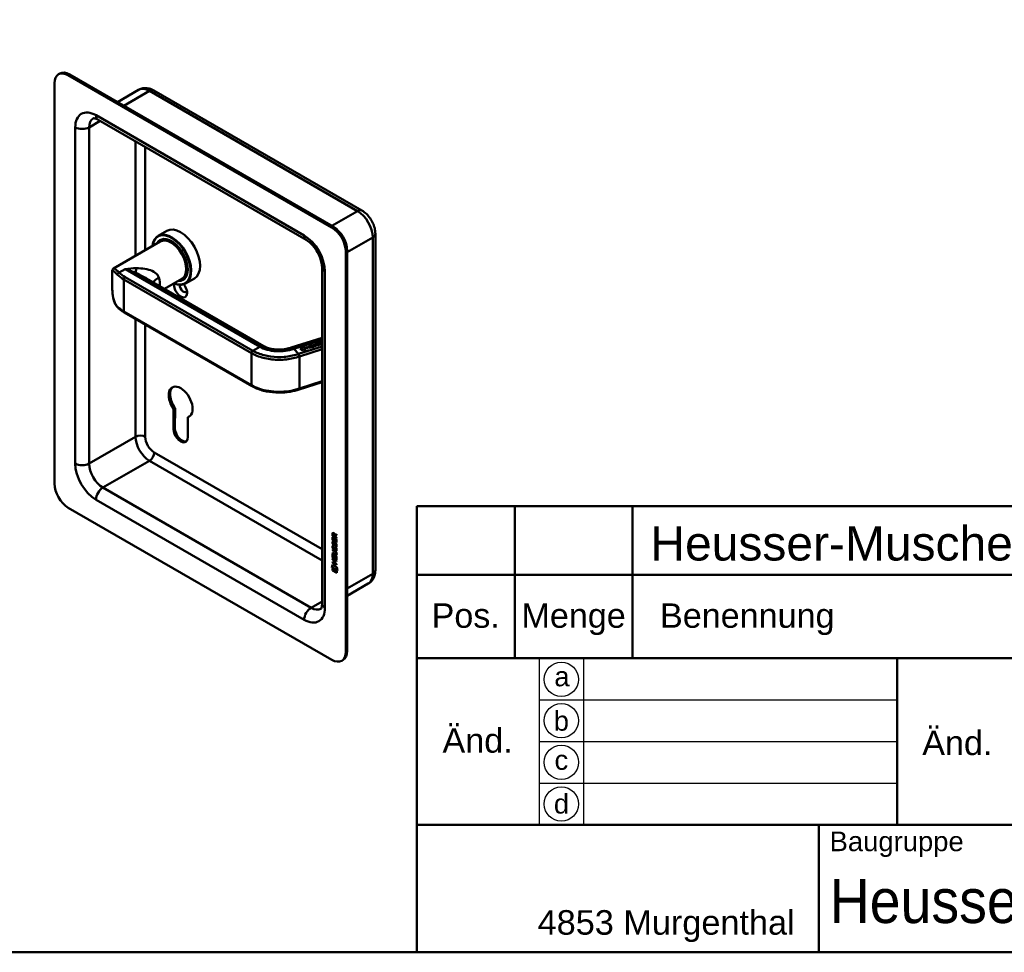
# Model space of a CAD drawing. Header units: millimetres. Extents: x 20 to 833, y 20 to 574.
# Tile 2 of 4: x 359 to 560, y 20 to 210. Entities that reach past the tile are written whole.
import ezdxf
from ezdxf.enums import TextEntityAlignment as Align

# ---------------------------------------------------------------- set-up
doc = ezdxf.new("R2010")
doc.units = ezdxf.units.MM
doc.header["$LTSCALE"] = 2
for name, color, linetype, lineweight in [('Sichtbare Kanten(DIN)', 7, 'Continuous', 50), ('Sichtbare tangentiale Kanten(DIN)', 7, 'Continuous', 50), ('Skizziergeometrie(DIN)', 7, 'Continuous', 50), ('Skizzierlinie(DIN)', 7, 'Continuous', 25), ('Symbole(DIN)', 7, 'Continuous', 25)]:
    doc.layers.add(name, color=color, linetype=linetype, lineweight=lineweight)
doc.styles.add('Aktuell-DIN', font='arial.ttf')
doc.styles.add('Textstil10', font='arial.ttf')
doc.styles.add('Textstil41', font='arial.ttf', dxfattribs={"width": 0.8})
doc.styles.add('Textstil83', font='arial.ttf', dxfattribs={"width": 0.8})

# ---------------------------------------------------------------- blocks, each defined once
blk = doc.blocks.new('Ränder Standardrahmen')
at = {"layer": 'Skizziergeometrie(DIN)', "flags": 128}
blk.add_lwpolyline([(10, 10), (10, 287), (410, 287), (410, 10), (10, 10)], dxfattribs=at)
blk = doc.blocks.new('Schriftfelder Heusser')
at = {"layer": 'Skizziergeometrie(DIN)'}
for p, q in [((101, 229.92), (101, 236.92)), ((101, 236.92), (291, 236.92)), ((111, 229.92), (111, 236.92)), ((123, 229.92), (123, 236.92)), ((101, 191.42), (101, 229.92)), ((101, 229.92), (291, 229.92)), ((111, 229.92), (111, 221.42)), ((123, 229.92), (123, 221.42)), ((101, 221.42), (291, 221.42)), ((150, 221.42), (150, 204.42)), ((101, 204.42), (291, 204.42)), ((142, 204.42), (142, 191.42)), ((291, 191.42), (101, 191.42))]:
    blk.add_line(p, q, dxfattribs=at)
at = {"layer": 'Skizzierlinie(DIN)'}
for p, q in [((113.5, 221.42), (113.5, 204.42)), ((118, 221.42), (118, 204.42)), ((113.5, 217.17), (150, 217.17)), ((113.5, 212.92), (150, 212.92)), ((113.5, 208.67), (150, 208.67))]:
    blk.add_line(p, q, dxfattribs=at)
for centre in [(115.75, 219.25), (115.75, 215.04), (115.75, 210.79), (115.75, 206.54)]:
    blk.add_circle(centre, 1.75, dxfattribs=at)
at = {"layer": 'Symbole(DIN)', "color": 179, "true_color": 0x262659, "style": 'Aktuell-DIN'}
for s, insert, char_height, attachment_point in [('Pos.', (106, 227), 2.489, 2), ('Menge', (117, 227), 2.489, 2), ('Benennung', (125.81, 225.38), 2.489, 4), ('\\fArial|b0|i0;a', (115.81, 219.53), 2, 5), ('\\fArial|b0|i0;b', (115.75, 215), 2, 5), ('\\fArial|b0|i0;c', (115.75, 211.01), 2, 5), ('\\fArial|b0|i0;d', (115.76, 206.55), 2, 5), ('\\fArial|b0|i0;\\H2.0000;Baugruppe', (143.1, 203.73), 2, 1), ('\\fArial|b0|i0;\\H2.5000;4853 Murgenthal', (113.33, 192.46), 2.5, 7)]:
    blk.add_mtext(s, dxfattribs=dict(at, insert=insert, char_height=char_height, attachment_point=attachment_point))
at = {"layer": 'Symbole(DIN)', "color": 179, "true_color": 0x262659, "char_height": 2.489, "width": 12.3494, "attachment_point": 5, "style": 'Aktuell-DIN'}
for insert in [(107.21, 213), (156.12, 212.76)]:
    blk.add_mtext('Änd.', dxfattribs=dict(at, insert=insert))
at = {"layer": 'Symbole(DIN)', "color": 7, "insert": (143.1, 196.62), "char_height": 4.5, "width": 90.18, "attachment_point": 4, "style": 'Aktuell-DIN'}
blk.add_mtext('\\fArial|b0|i0;\\W0.90;\\H4.5000;Heusser-Muschel Serie 6  EN179', dxfattribs=at)
at = {"layer": 'Symbole(DIN)', "color": 179, "true_color": 0x262659, "style": 'Textstil10'}
blk.add_attdef('ERSTELLUNGSDATUM_001', (217.04, 218.29), '', height=2, dxfattribs=at)
at = {"layer": 'Symbole(DIN)', "color": 179, "true_color": 0x262659}
for tag, height, style, p in [('AUTOR', 2.49, 'Aktuell-DIN', (240.03, 219.26)), ('KONTROLLDATUM', 2, 'Textstil10', (217.42, 215.04)), ('KONTROLLIERT_VON', 2, 'Textstil10', (239.98, 215.05))]:
    blk.add_attdef(tag, text='', height=height, dxfattribs=dict(at, style=style)).set_placement(p, align=Align.MIDDLE_LEFT)
at = {"layer": 'Symbole(DIN)', "color": 7, "style": 'Textstil83', "width": 0.8}
blk.add_attdef('Anfänglicher_Ansichtsmaßstab_001', (281.57, 213.34), '', height=2.3, dxfattribs=at)
at = {"layer": 'Symbole(DIN)', "color": 179, "true_color": 0x262659, "style": 'Textstil10'}
blk.add_attdef('PROJEKT', text='', height=2, dxfattribs=at).set_placement((217.77, 209.72), align=Align.BOTTOM_LEFT)
at = {"layer": 'Symbole(DIN)', "color": 7, "style": 'Textstil41', "width": 0.8}
blk.add_attdef('STATUS', text='', height=5, dxfattribs=at).set_placement((284.53, 195.86), align=Align.MIDDLE_CENTER)

msp = doc.modelspace()

# ---------------------------------------------------------------- linework, layer by layer
at = {"layer": 'Sichtbare Kanten(DIN)'}
for p, q in [((366.969, 199.06), (367.252, 199.223)), ((422.709, 167.835), (368.969, 198.862)), ((422.992, 167.998), (369.252, 199.025)), ((366.14, 197.229), (366.14, 115.579)), ((378.994, 193.4), (383.315, 195.895)), ((428.841, 171.272), (386.415, 195.767)), ((417.466, 165.286), (375.04, 189.781)), ((389.079, 167.132), (387.269, 166.087)), ((387.699, 164.95), (378.174, 159.451)), ((387.825, 165.254), (387.656, 165.156)), ((431.58, 97.943), (431.58, 166.528)), ((425.537, 81.286), (425.537, 162.936)), ((425.82, 81.45), (425.82, 163.099)), ((377.939, 158.976), (377.939, 155.466)), ((386.094, 158.943), (386.094, 158.943)), ((420.709, 91.084), (420.709, 159.67)), ((384.909, 157.444), (408.825, 143.636)), ((392.099, 157.329), (388.604, 155.311)), ((392.425, 157.287), (392.256, 157.189)), ((394.679, 157.433), (392.869, 156.388)), ((380.365, 150.505), (406.387, 135.482)), ((420.709, 145.349), (414.387, 143.326)), ((420.641, 144.539), (420.709, 144.561)), ((420.646, 144.534), (420.709, 144.554)), ((416.237, 143.142), (416.503, 143.227)), ((416.624, 142.738), (416.237, 143.142)), ((416.241, 143.137), (416.503, 143.22)), ((416.503, 143.227), (416.89, 142.823)), ((416.503, 143.227), (416.503, 143.22)), ((416.503, 143.22), (416.886, 142.822)), ((416.51, 143.31), (417.067, 143.408)), ((417.016, 142.783), (416.51, 143.31)), ((416.515, 143.305), (417.067, 143.401)), ((416.89, 142.823), (416.624, 142.738)), ((417.455, 143.003), (417.016, 142.783)), ((417.067, 143.408), (417.455, 143.003)), ((417.067, 143.408), (417.067, 143.401)), ((417.067, 143.401), (417.451, 143.001)), ((417.413, 143.506), (417.501, 143.534)), ((417.782, 143.121), (417.413, 143.506)), ((417.418, 143.501), (417.501, 143.528)), ((417.501, 143.534), (417.661, 143.367)), ((417.501, 143.534), (417.501, 143.528)), ((417.501, 143.528), (417.661, 143.36)), ((417.661, 143.367), (418.025, 143.483)), ((417.661, 143.36), (418.025, 143.477)), ((417.661, 143.367), (417.661, 143.36)), ((418.071, 143.435), (417.707, 143.319)), ((417.707, 143.319), (417.87, 143.149)), ((417.707, 143.319), (417.707, 143.312)), ((417.707, 143.312), (417.865, 143.148)), ((417.87, 143.149), (417.782, 143.121)), ((417.864, 143.65), (417.952, 143.679)), ((418.025, 143.483), (417.864, 143.65)), ((417.869, 143.645), (417.952, 143.672)), ((417.952, 143.679), (418.321, 143.294)), ((417.952, 143.679), (417.952, 143.672)), ((417.952, 143.672), (418.317, 143.292)), ((418.025, 143.483), (418.025, 143.477)), ((418.234, 143.265), (418.071, 143.435)), ((418.137, 143.738), (418.605, 143.887)), ((418.507, 143.353), (418.137, 143.738)), ((418.142, 143.733), (418.605, 143.881)), ((418.321, 143.294), (418.234, 143.265)), ((418.65, 143.84), (418.27, 143.719)), ((418.27, 143.719), (418.386, 143.598)), ((418.27, 143.719), (418.27, 143.712)), ((418.27, 143.712), (418.386, 143.592)), ((418.386, 143.598), (418.723, 143.706)), ((418.386, 143.592), (418.723, 143.7)), ((418.386, 143.598), (418.386, 143.592)), ((418.768, 143.659), (418.431, 143.551)), ((418.431, 143.551), (418.55, 143.428)), ((418.431, 143.551), (418.431, 143.545)), ((418.431, 143.545), (418.55, 143.421)), ((418.979, 143.504), (418.507, 143.353)), ((418.55, 143.428), (418.934, 143.551)), ((418.55, 143.421), (418.934, 143.544)), ((418.55, 143.428), (418.55, 143.421)), ((418.605, 143.887), (418.65, 143.84)), ((418.605, 143.887), (418.605, 143.881)), ((418.605, 143.881), (418.645, 143.839)), ((418.723, 143.706), (418.768, 143.659)), ((418.723, 143.706), (418.723, 143.7)), ((418.723, 143.7), (418.763, 143.658)), ((418.738, 143.93), (418.826, 143.958)), ((418.951, 143.708), (418.738, 143.93)), ((418.743, 143.925), (418.826, 143.951)), ((418.826, 143.958), (419.042, 143.733)), ((418.826, 143.958), (418.826, 143.951)), ((418.826, 143.951), (419.042, 143.727)), ((418.934, 143.551), (418.979, 143.504)), ((418.934, 143.551), (418.934, 143.544)), ((418.934, 143.544), (418.974, 143.502)), ((419.189, 144.074), (419.277, 144.102)), ((419.405, 143.849), (419.189, 144.074)), ((419.194, 144.069), (419.277, 144.096)), ((419.277, 144.102), (419.49, 143.881)), ((419.277, 144.102), (419.277, 144.096)), ((419.277, 144.096), (419.49, 143.874)), ((419.336, 143.672), (419.338, 143.673)), ((419.336, 143.666), (419.338, 143.666)), ((419.449, 143.767), (419.449, 143.761)), ((419.578, 144.103), (419.578, 144.096)), ((419.604, 144.142), (419.601, 144.14)), ((419.656, 144.044), (419.656, 144.037)), ((419.67, 144.043), (419.675, 144.043)), ((419.67, 144.036), (419.675, 144.036)), ((419.889, 144.268), (419.91, 144.215)), ((419.889, 144.268), (419.889, 144.262)), ((419.889, 144.262), (419.907, 144.215)), ((420.068, 143.986), (420.067, 143.987)), ((420.081, 143.956), (420.081, 143.95)), ((420.171, 144.293), (420.171, 144.286)), ((420.198, 144.332), (420.195, 144.33)), ((420.25, 144.234), (420.25, 144.227)), ((420.264, 144.233), (420.269, 144.233)), ((420.264, 144.226), (420.269, 144.226)), ((420.483, 144.458), (420.504, 144.405)), ((420.483, 144.458), (420.483, 144.452)), ((420.483, 144.452), (420.501, 144.405)), ((420.709, 144.469), (420.641, 144.539)), ((420.662, 144.176), (420.661, 144.177)), ((420.675, 144.146), (420.675, 144.14)), ((416.038, 134.799), (420.709, 136.294)), ((390.436, 126.695), (390.442, 130.799)), ((390.442, 130.799), (390.725, 130.962)), ((390.725, 130.962), (390.719, 126.858)), ((393.309, 129.138), (393.592, 129.301)), ((393.309, 129.138), (393.321, 125.032)), ((368.969, 110.68), (422.709, 79.653)), ((422.908, 105.372), (422.865, 105.348)), ((422.865, 104.919), (422.865, 105.348)), ((422.908, 104.943), (422.865, 104.919)), ((423.674, 104.453), (422.865, 104.919)), ((422.866, 104.027), (422.865, 104.682)), ((422.865, 104.682), (422.964, 104.625)), ((422.908, 104.943), (422.908, 105.372)), ((423.674, 104.502), (422.908, 104.943)), ((422.908, 104.051), (422.908, 104.657)), ((422.964, 105.277), (422.964, 104.986)), ((422.964, 104.986), (423.252, 104.821)), ((422.964, 104.625), (422.964, 104.093)), ((423.051, 105.427), (423.009, 105.402)), ((423.217, 103.947), (423.217, 104.42)), ((423.217, 104.42), (423.316, 104.363)), ((423.252, 104.821), (423.252, 105.111)), ((423.294, 104.845), (423.252, 104.821)), ((423.26, 103.972), (423.259, 104.396)), ((423.294, 104.845), (423.294, 105.135)), ((423.335, 105.18), (423.673, 105.244)), ((423.673, 105.102), (423.351, 105.041)), ((423.393, 105.066), (423.351, 105.041)), ((423.351, 105.041), (423.351, 104.764)), ((423.351, 104.764), (423.674, 104.577)), ((423.673, 105.119), (423.393, 105.066)), ((423.673, 105.244), (423.673, 105.102)), ((423.674, 104.577), (423.674, 104.453)), ((422.908, 104.051), (422.866, 104.027)), ((423.674, 103.561), (422.866, 104.027)), ((423.674, 103.61), (422.908, 104.051)), ((422.915, 103.746), (423.011, 103.658)), ((422.915, 102.914), (423.011, 102.826)), ((422.964, 104.093), (423.217, 103.947)), ((422.971, 103.279), (422.973, 103.272)), ((422.971, 102.447), (422.974, 102.44)), ((423.195, 103.15), (423.153, 103.125)), ((423.198, 103.151), (423.156, 103.127)), ((423.164, 103.135), (423.167, 103.139)), ((423.207, 103.16), (423.21, 103.164)), ((423.26, 103.972), (423.217, 103.947)), ((423.316, 104.363), (423.316, 103.89)), ((423.316, 103.89), (423.576, 103.741)), ((423.429, 103.369), (423.387, 103.345)), ((423.43, 102.537), (423.387, 102.513)), ((423.46, 103.333), (423.457, 103.335)), ((423.461, 102.501), (423.458, 102.503)), ((423.503, 103.357), (423.46, 103.333)), ((423.503, 102.525), (423.461, 102.501)), ((423.503, 103.357), (423.499, 103.359)), ((423.503, 102.525), (423.5, 102.527)), ((423.558, 102.809), (423.515, 102.784)), ((423.575, 104.279), (423.674, 104.222)), ((423.576, 103.741), (423.575, 104.279)), ((423.618, 103.765), (423.576, 103.741)), ((423.618, 103.765), (423.618, 104.254)), ((423.674, 104.222), (423.674, 103.561)), ((422.867, 101.992), (422.867, 102.115)), ((422.867, 102.115), (423.333, 101.847)), ((422.91, 102.017), (422.867, 101.992)), ((423.339, 101.72), (422.867, 101.992)), ((422.868, 101.36), (422.868, 101.483)), ((422.868, 101.483), (423.34, 101.211)), ((422.91, 101.384), (422.868, 101.36)), ((423.333, 101.092), (422.868, 101.36)), ((422.868, 100.518), (422.868, 101.173)), ((422.868, 101.173), (422.966, 101.116)), ((422.911, 100.543), (422.868, 100.518)), ((423.677, 100.052), (422.868, 100.518)), ((422.91, 102.017), (422.91, 102.091)), ((423.382, 101.744), (422.91, 102.017)), ((422.91, 101.384), (422.91, 101.459)), ((423.376, 101.116), (422.91, 101.384)), ((422.911, 100.543), (422.91, 101.149)), ((423.677, 100.101), (422.911, 100.543)), ((422.966, 101.116), (422.967, 100.585)), ((422.967, 100.585), (423.22, 100.439)), ((423.196, 102.318), (423.153, 102.293)), ((423.199, 102.319), (423.156, 102.295)), ((423.165, 102.303), (423.168, 102.307)), ((423.207, 102.328), (423.21, 102.332)), ((423.22, 100.439), (423.219, 100.912)), ((423.219, 100.912), (423.318, 100.855)), ((423.262, 100.463), (423.22, 100.439)), ((423.262, 100.463), (423.262, 100.887)), ((423.318, 100.855), (423.318, 100.382)), ((423.318, 100.382), (423.578, 100.232)), ((423.558, 101.977), (423.516, 101.952)), ((423.577, 101.195), (423.534, 101.171)), ((423.578, 100.771), (423.676, 100.714)), ((423.578, 100.232), (423.578, 100.771)), ((423.589, 101.32), (423.589, 101.323)), ((423.621, 100.257), (423.62, 100.746)), ((423.631, 101.344), (423.631, 101.348)), ((423.676, 100.714), (423.677, 100.052)), ((422.72, 98.421), (422.849, 99.044)), ((422.762, 98.446), (422.72, 98.421)), ((423.827, 97.783), (422.72, 98.421)), ((422.762, 98.446), (422.882, 99.025)), ((423.818, 97.837), (422.762, 98.446)), ((422.849, 99.044), (423.699, 98.554)), ((422.868, 100.136), (422.868, 100.259)), ((422.868, 100.259), (423.677, 99.793)), ((422.911, 100.161), (422.868, 100.136)), ((423.22, 99.934), (422.868, 100.136)), ((422.868, 99.627), (423.22, 99.425)), ((422.869, 99.504), (422.868, 99.627)), ((422.911, 99.529), (422.869, 99.504)), ((423.677, 99.038), (422.869, 99.504)), ((422.911, 100.161), (422.91, 100.235)), ((423.262, 99.958), (422.911, 100.161)), ((422.911, 99.529), (422.911, 99.603)), ((423.677, 99.087), (422.911, 99.529)), ((423.262, 99.958), (423.22, 99.934)), ((423.22, 99.425), (423.22, 99.934)), ((423.262, 99.449), (423.22, 99.425)), ((423.262, 99.449), (423.262, 99.958)), ((423.363, 99.9), (423.32, 99.875)), ((423.677, 99.67), (423.32, 99.875)), ((423.32, 99.875), (423.321, 99.367)), ((423.321, 99.367), (423.677, 99.161)), ((423.677, 99.719), (423.363, 99.9)), ((423.621, 100.257), (423.578, 100.232)), ((423.677, 99.793), (423.677, 99.67)), ((423.677, 99.161), (423.677, 99.038)), ((423.699, 98.554), (423.827, 97.783)), ((422.85, 97.88), (422.85, 98.253)), ((422.85, 98.253), (423.698, 97.765)), ((422.893, 97.905), (422.85, 97.88)), ((423.698, 97.391), (422.85, 97.88)), ((422.893, 97.905), (422.892, 98.229)), ((423.698, 97.44), (422.893, 97.905)), ((423.698, 97.765), (423.698, 97.391)), ((425.82, 92.699), (430.141, 95.194)), ((424.709, 79.455), (424.992, 79.618))]:
    msp.add_line(p, q, dxfattribs=at)
for centre, major_axis, ratio, start_param, end_param in [((368.969, 195.596), (-2, 3.464), 0.5773503, 5.4977871, 7.0685835), ((369.252, 195.759), (-2, 3.464), 0.5773503, 5.4977871, 6.2831853), ((390.069, 161.238), (2.8, -4.85), 0.5773503, 5.616239, 10.0917243), ((390.012, 161.205), (-2.76, 4.78), 0.5773503, 2.4932761, 6.9315019), ((391.879, 162.283), (-2.8, 4.85), 0.5773503, 3.1415927, 6.2831853), ((422.709, 164.569), (2, -3.464), 0.5773503, 0.7853982, 2.3561945), ((422.992, 164.732), (-2, 3.464), 0.5773503, 3.9269908, 5.4977871), ((390.012, 161.205), (2.34, -4.053), 0.5773503, 5.9355207, 9.7724426), ((389.956, 161.172), (2.3, -3.984), 0.5773503, 5.9872224, 9.7207409), ((389.899, 161.14), (-2.26, 3.914), 0.5773503, 2.9106512, 6.5141268), ((390.041, 161.221), (-2.32, 4.018), 0.5773503, 5.5020883, 6.5389379), ((390.182, 161.303), (-2.32, 4.018), 0.5773503, 0.0304835, 0.1372034), ((389.899, 161.14), (-2.2, 3.811), 0.5773503, 3.1415927, 6.2831853), ((390.125, 161.27), (-2.3, 3.984), 0.5773503, 6.0631329, 6.2831853), ((390.041, 161.221), (2.32, -4.018), 0.5773503, 6.0274328, 7.0642824), ((390.182, 161.303), (2.32, -4.018), 0.5773503, 6.1459819, 6.2527018), ((390.125, 161.27), (2.3, -3.984), 0.5773503, 0, 0.2200524), ((391.879, 155.261), (0.93, -1.611), 0.5773503, 3.6588999, 8.1384516), ((392.445, 155.587), (0.53, -0.918), 0.5773503, 3.7962348, 6.7390892), ((419.548, 144.572), (-0.513, -0.929), 0.5704401, 6.1077341, 6.8260734), ((420.926, 148.309), (-1.792, -4.639), 0.2175939, 6.1818534, 6.4567864), ((420.926, 148.303), (-1.792, -4.639), 0.2175939, 6.1818534, 6.4567864), ((417.905, 144.046), (1.641, -0.294), 0.2310017, 5.8723694, 6.5908333), ((417.905, 144.039), (1.641, -0.294), 0.2310017, 0.0496553, 0.307648), ((419.889, 144.101), (0.311, -0.002), 0.3127339, 2.7507921, 3.2086234), ((419.889, 144.094), (0.311, -0.002), 0.3127339, 3.1437543, 3.2086234), ((420.562, 144.211), (0.98, 0.101), 0.1306558, 2.8536594, 2.9128004), ((419.668, 144.052), (0.0452, -0.0025), 0.2117073, 4.4573822, 4.7654604), ((419.668, 144.046), (0.0452, -0.0025), 0.2117073, 4.4573822, 4.7654604), ((419.59, 143.949), (0.491, 0.008), 0.2654445, 5.9874104, 6.5091032), ((419.59, 143.942), (0.491, 0.008), 0.2654445, 5.9874104, 6.278685), ((420.48, 144.291), (-0.308, 0.002), 0.3140122, 5.8900038, 6.3502975), ((420.48, 144.285), (-0.308, 0.002), 0.3140122, 0.0017676, 0.0671122), ((421.087, 144.394), (-0.912, -0.094), 0.1364714, 5.9829398, 6.0438992), ((420.262, 144.243), (-0.0452, 0.0025), 0.2117073, 1.3157896, 1.6238677), ((420.262, 144.236), (-0.0452, 0.0025), 0.2117073, 1.3157896, 1.6238677), ((420.184, 144.139), (-0.492, -0.008), 0.2652419, 2.8459655, 3.3673533), ((420.184, 144.132), (-0.492, -0.008), 0.2652419, 2.8459655, 3.1371018), ((391.879, 132.236), (-1.72, 2.979), 0.5773503, 2.9848549, 8.0074616), ((392.162, 132.399), (-1.72, 2.979), 0.5773503, 0.0823146, 1.7242763), ((392.162, 132.399), (1.72, -2.979), 0.5773503, 6.1264475, 6.2008707), ((391.879, 125.86), (1.02, -1.767), 0.5773503, 3.9253982, 7.0719811), ((392.162, 126.023), (1.02, -1.767), 0.5773503, 3.9253982, 6.1440888), ((368.969, 113.946), (-2, 3.464), 0.5773503, 0.7853982, 2.3561945), ((423.298, 104.832), (0.286, -0.572), 0.3018053, 2.7134514, 3.6861959), ((423.34, 104.857), (0.286, -0.572), 0.3018053, 2.7134514, 3.1598323), ((422.904, 105.033), (-0.033, -0.523), 0.8538447, 1.9114132, 2.7422207), ((423.328, 104.089), (-0.277, -0.918), 0.2807195, 5.8113081, 5.8722675), ((423.352, 103.324), (-0.302, -0.983), 0.2698513, 5.8321038, 5.8912448), ((423.181, 103.417), (-0.059, -0.3), 0.7208547, 5.3532226, 5.8135163), ((423.184, 102.586), (-0.062, -0.301), 0.7217684, 5.3618399, 5.8196712), ((423.148, 103.153), (-0.0247, -0.0326), 0.5831485, 1.1658563, 1.4739344), ((423.19, 103.177), (-0.0247, -0.0326), 0.5831485, 1.1658563, 1.4739344), ((423.275, 102.889), (-0.144, -0.463), 0.6139172, 2.4678315, 2.9892193), ((423.275, 102.057), (-0.144, -0.462), 0.6142241, 2.4670859, 2.9887787), ((423.317, 102.913), (-0.144, -0.463), 0.6139172, 2.4678315, 2.9892193), ((423.318, 102.082), (-0.144, -0.462), 0.6142241, 2.4670859, 2.9887787), ((423.148, 102.321), (-0.0247, -0.0326), 0.5831485, 1.1658563, 1.4739344), ((423.191, 102.345), (-0.0247, -0.0326), 0.5831485, 1.1658563, 1.4739344), ((422.254, 100.941), (1.387, 0.567), 0.6428783, 6.0273762, 6.7458401), ((422.252, 103.243), (1.355, -2.2), 0.2164349, 5.9024385, 6.6207779), ((416.952, 111.618), (6.585, -10.446), 0.0794163, 6.133766, 6.408699), ((422.294, 103.268), (1.355, -2.2), 0.2164349, 5.9024385, 6.2332142), ((416.994, 111.643), (6.585, -10.446), 0.0794163, 6.2800982, 6.408699), ((422.709, 82.919), (2, -3.464), 0.5773503, 5.4977871, 7.0685835), ((422.992, 83.083), (2, -3.464), 0.5773503, 0, 0.7853982)]:
    msp.add_ellipse(centre, major_axis=major_axis, ratio=ratio, start_param=start_param, end_param=end_param, dxfattribs=at)
for points, knots in [([(386.415, 195.767), (386.248, 195.863), (386.073, 195.949), (385.703, 196.095), (385.508, 196.155), (385.099, 196.238), (384.883, 196.261), (384.438, 196.256), (384.207, 196.227), (383.75, 196.108), (383.524, 196.016), (383.315, 195.895)], [1.57079633, 1.57079633, 1.57079633, 1.57079633, 1.72787596, 1.72787596, 1.88495559, 1.88495559, 2.04203522, 2.04203522, 2.19911486, 2.19911486, 2.35619449, 2.35619449, 2.35619449, 2.35619449]), ([(375.04, 189.781), (374.896, 189.864), (374.762, 189.928), (374.523, 190.023), (374.418, 190.053), (374.247, 190.087), (374.181, 190.092), (374.09, 190.091), (374.065, 190.086), (374.04, 190.079), (374.04, 190.078), (374.04, 190.078)], [1.57079633, 1.57079633, 1.57079633, 1.57079633, 1.72787596, 1.72787596, 1.88495559, 1.88495559, 2.04203522, 2.04203522, 2.19911486, 2.19911486, 2.35619449, 2.35619449, 2.35619449, 2.35619449]), ([(431.58, 166.528), (431.58, 166.914), (431.529, 167.292), (431.35, 168.028), (431.223, 168.388), (430.904, 169.079), (430.712, 169.411), (430.273, 170.033), (430.025, 170.323), (429.477, 170.846), (429.175, 171.079), (428.841, 171.272)], [0, 0, 0, 0, 0.3141593, 0.3141593, 0.6283185, 0.6283185, 0.9424778, 0.9424778, 1.2566371, 1.2566371, 1.5707963, 1.5707963, 1.5707963, 1.5707963]), ([(420.709, 159.67), (420.709, 159.931), (420.68, 160.234), (420.55, 160.907), (420.444, 161.278), (420.155, 162.046), (419.968, 162.443), (419.53, 163.208), (419.279, 163.576), (418.746, 164.233), (418.466, 164.523), (417.939, 164.981), (417.691, 165.156), (417.466, 165.286)], [0, 0, 0, 0, 0.2471265, 0.2471265, 0.5076091, 0.5076091, 0.778558, 0.778558, 1.053397, 1.053397, 1.3246151, 1.3246151, 1.5707963, 1.5707963, 1.5707963, 1.5707963]), ([(377.94, 158.982), (377.94, 159.037), (377.941, 159.098), (377.978, 159.222), (377.998, 159.27), (378.064, 159.366), (378.116, 159.417), (378.175, 159.451)], [0, 0, 0, 0, 0.13347153, 0.13347153, 0.20467434, 0.20467434, 0.28052083, 0.28052083, 0.28052083, 0.28052083]), ([(379.045, 151.509), (378.82, 151.74), (378.63, 152.025), (378.313, 152.694), (378.19, 153.09), (378.005, 154.006), (377.957, 154.546), (377.941, 155.21), (377.939, 155.326), (377.939, 155.442)], [0.0060237, 0.0060237, 0.0060237, 0.0060237, 0.3206976, 0.3206976, 0.6697709, 0.6697709, 1.0884915, 1.0884915, 1.1764126, 1.1764126, 1.1764126, 1.1764126]), ([(380.365, 150.505), (380.265, 150.563), (380.166, 150.623), (379.975, 150.746), (379.882, 150.809), (379.701, 150.939), (379.614, 151.005), (379.444, 151.14), (379.362, 151.209), (379.205, 151.351), (379.129, 151.423), (379.056, 151.496)], [1.57079633, 1.57079633, 1.57079633, 1.57079633, 1.62405513, 1.62405513, 1.67731393, 1.67731393, 1.73057274, 1.73057274, 1.78383154, 1.78383154, 1.83709034, 1.83709034, 1.83709034, 1.83709034]), ([(408.84, 143.628), (409.046, 143.509), (409.292, 143.395), (409.872, 143.183), (410.223, 143.09), (410.977, 142.959), (411.389, 142.922), (412.225, 142.913), (412.659, 142.944), (413.477, 143.071), (413.869, 143.167), (414.291, 143.295), (414.34, 143.31), (414.388, 143.326)], [0, 0, 0, 0, 0.2474278, 0.2474278, 0.5369938, 0.5369938, 0.8434696, 0.8434696, 1.164205, 1.164205, 1.4858777, 1.4858777, 1.5283545, 1.5283545, 1.5283545, 1.5283545]), ([(419.405, 143.849), (419.424, 143.829), (419.441, 143.806), (419.45, 143.771), (419.449, 143.758), (419.44, 143.734), (419.432, 143.723), (419.407, 143.702), (419.389, 143.693), (419.36, 143.68), (419.349, 143.677), (419.338, 143.673)], [0, 0, 0, 0, 0.030130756, 0.030130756, 0.046431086, 0.046431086, 0.062072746, 0.062072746, 0.079974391, 0.079974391, 0.089297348, 0.089297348, 0.089297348, 0.089297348]), ([(419.338, 143.666), (419.349, 143.67), (419.36, 143.674), (419.389, 143.686), (419.407, 143.696), (419.432, 143.717), (419.44, 143.728), (419.447, 143.746), (419.449, 143.754), (419.449, 143.761)], [0, 0, 0, 0, 0.009336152, 0.009336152, 0.027263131, 0.027263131, 0.042926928, 0.042926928, 0.052138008, 0.052138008, 0.052138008, 0.052138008]), ([(416.039, 134.8), (415.461, 134.615), (414.855, 134.446), (413.283, 134.173), (412.277, 134.112), (410.444, 134.202), (409.587, 134.328), (407.997, 134.732), (407.246, 135.018), (406.526, 135.403), (406.455, 135.442), (406.386, 135.483)], [0, 0, 0, 0, 0.4954117, 0.4954117, 1.228732, 1.228732, 1.8747586, 1.8747586, 2.5270558, 2.5270558, 2.5996466, 2.5996466, 2.5996466, 2.5996466]), ([(423.589, 101.323), (423.589, 101.338), (423.588, 101.354), (423.583, 101.401), (423.577, 101.433), (423.556, 101.495), (423.543, 101.522), (423.509, 101.576), (423.489, 101.601), (423.427, 101.664), (423.382, 101.695), (423.339, 101.72)], [0, 0, 0, 0, 0.01400423, 0.01400423, 0.0408947, 0.0408947, 0.06439039, 0.06439039, 0.08887549, 0.08887549, 0.13413559, 0.13413559, 0.13413559, 0.13413559]), ([(423.631, 101.348), (423.631, 101.363), (423.63, 101.379), (423.626, 101.425), (423.619, 101.458), (423.598, 101.519), (423.585, 101.547), (423.551, 101.601), (423.531, 101.625), (423.47, 101.688), (423.424, 101.72), (423.382, 101.744)], [0, 0, 0, 0, 0.01400423, 0.01400423, 0.0408947, 0.0408947, 0.06439039, 0.06439039, 0.08887549, 0.08887549, 0.13413559, 0.13413559, 0.13413559, 0.13413559]), ([(430.141, 95.194), (430.351, 95.315), (430.543, 95.465), (430.875, 95.8), (431.015, 95.986), (431.242, 96.369), (431.33, 96.567), (431.463, 96.964), (431.508, 97.162), (431.567, 97.555), (431.58, 97.75), (431.58, 97.943)], [5.49778714, 5.49778714, 5.49778714, 5.49778714, 5.65486678, 5.65486678, 5.81194641, 5.81194641, 5.96902604, 5.96902604, 6.12610567, 6.12610567, 6.28318531, 6.28318531, 6.28318531, 6.28318531]), ([(420.466, 90.07), (420.466, 90.07), (420.467, 90.069), (420.485, 90.087), (420.502, 90.107), (420.549, 90.185), (420.578, 90.245), (420.633, 90.41), (420.659, 90.515), (420.697, 90.77), (420.709, 90.918), (420.709, 91.084)], [5.49778714, 5.49778714, 5.49778714, 5.49778714, 5.65486678, 5.65486678, 5.81194641, 5.81194641, 5.96902604, 5.96902604, 6.12610567, 6.12610567, 6.28318531, 6.28318531, 6.28318531, 6.28318531])]:
    msp.add_open_spline(points, degree=3, knots=knots, dxfattribs=at)
for points in [[(377.94, 158.976), (377.94, 158.978), (377.94, 158.98), (377.94, 158.982)], [(377.939, 155.442), (377.939, 155.45), (377.939, 155.458), (377.939, 155.466)], [(419.494, 144.064), (419.472, 144.097), (419.477, 144.139), (419.529, 144.174)], [(419.482, 144.099), (419.483, 144.122), (419.497, 144.146), (419.529, 144.168)], [(419.511, 144.043), (419.498, 144.056), (419.497, 144.06), (419.494, 144.064)], [(419.677, 143.985), (419.613, 143.985), (419.551, 144), (419.511, 144.043)], [(419.529, 144.174), (419.573, 144.204), (419.624, 144.226), (419.706, 144.245)], [(419.529, 144.168), (419.573, 144.198), (419.624, 144.219), (419.706, 144.238)], [(419.578, 144.096), (419.583, 144.072), (419.616, 144.049), (419.656, 144.044)], [(419.578, 144.09), (419.583, 144.066), (419.616, 144.043), (419.656, 144.037)], [(419.781, 144.201), (419.714, 144.191), (419.661, 144.175), (419.618, 144.151)], [(419.675, 144.043), (419.71, 144.041), (419.755, 144.046), (419.82, 144.057)], [(419.675, 144.036), (419.71, 144.035), (419.755, 144.04), (419.82, 144.05)], [(419.829, 144), (419.766, 143.989), (419.719, 143.986), (419.677, 143.985)], [(419.706, 144.245), (419.74, 144.253), (419.794, 144.262), (419.844, 144.266)], [(419.706, 144.238), (419.74, 144.246), (419.794, 144.256), (419.844, 144.259)], [(419.724, 143.842), (419.724, 143.842), (419.804, 143.84), (419.878, 143.853)], [(419.752, 143.786), (419.75, 143.789), (419.724, 143.842), (419.724, 143.842)], [(419.728, 143.835), (419.743, 143.835), (419.812, 143.835), (419.878, 143.847)], [(419.948, 143.809), (419.867, 143.788), (419.77, 143.785), (419.752, 143.786)], [(419.91, 144.215), (419.91, 144.215), (419.818, 144.207), (419.781, 144.201)], [(419.82, 144.057), (419.916, 144.073), (419.979, 144.075), (420.036, 144.069)], [(419.82, 144.05), (419.916, 144.067), (419.979, 144.069), (420.036, 144.062)], [(419.881, 144.008), (419.873, 144.007), (419.829, 144), (419.829, 144)], [(419.844, 144.266), (419.858, 144.267), (419.889, 144.268), (419.889, 144.268)], [(419.844, 144.259), (419.858, 144.26), (419.889, 144.262), (419.889, 144.262)], [(419.878, 143.853), (419.964, 143.869), (420.028, 143.889), (420.061, 143.918)], [(419.878, 143.847), (419.964, 143.862), (420.028, 143.883), (420.061, 143.912)], [(420.004, 144.015), (419.974, 144.018), (419.934, 144.016), (419.881, 144.008)], [(420.012, 143.827), (419.992, 143.82), (419.972, 143.815), (419.948, 143.809)], [(420.067, 143.987), (420.051, 144.004), (420.034, 144.011), (420.004, 144.015)], [(420.147, 143.899), (420.119, 143.871), (420.075, 143.847), (420.012, 143.827)], [(420.036, 144.069), (420.074, 144.064), (420.108, 144.052), (420.136, 144.03)], [(420.036, 144.062), (420.074, 144.058), (420.108, 144.046), (420.136, 144.023)], [(420.088, 144.255), (420.066, 144.287), (420.071, 144.329), (420.123, 144.364)], [(420.076, 144.289), (420.077, 144.312), (420.091, 144.336), (420.123, 144.358)], [(420.105, 144.233), (420.092, 144.246), (420.091, 144.25), (420.088, 144.255)], [(420.271, 144.175), (420.207, 144.175), (420.145, 144.19), (420.105, 144.233)], [(420.123, 144.364), (420.167, 144.394), (420.218, 144.416), (420.3, 144.435)], [(420.123, 144.358), (420.167, 144.388), (420.218, 144.409), (420.3, 144.428)], [(420.136, 144.03), (420.183, 143.994), (420.196, 143.949), (420.147, 143.899)], [(420.136, 144.023), (420.161, 144.004), (420.177, 143.982), (420.178, 143.958)], [(420.172, 144.286), (420.177, 144.262), (420.21, 144.239), (420.25, 144.234)], [(420.172, 144.28), (420.177, 144.256), (420.21, 144.233), (420.25, 144.227)], [(420.375, 144.391), (420.308, 144.381), (420.255, 144.365), (420.212, 144.341)], [(420.269, 144.233), (420.304, 144.232), (420.349, 144.236), (420.414, 144.247)], [(420.269, 144.226), (420.304, 144.225), (420.349, 144.23), (420.414, 144.241)], [(420.422, 144.19), (420.359, 144.18), (420.313, 144.176), (420.271, 144.175)], [(420.3, 144.435), (420.334, 144.443), (420.388, 144.453), (420.438, 144.456)], [(420.3, 144.428), (420.334, 144.436), (420.388, 144.446), (420.438, 144.449)], [(420.318, 144.032), (420.318, 144.032), (420.397, 144.03), (420.471, 144.043)], [(420.346, 143.976), (420.344, 143.979), (420.318, 144.032), (420.318, 144.032)], [(420.321, 144.025), (420.337, 144.025), (420.406, 144.025), (420.471, 144.037)], [(420.542, 143.999), (420.461, 143.978), (420.364, 143.975), (420.346, 143.976)], [(420.504, 144.405), (420.504, 144.405), (420.412, 144.397), (420.375, 144.391)], [(420.414, 144.247), (420.51, 144.263), (420.573, 144.265), (420.63, 144.259)], [(420.414, 144.241), (420.51, 144.257), (420.573, 144.259), (420.63, 144.252)], [(420.475, 144.198), (420.467, 144.197), (420.423, 144.19), (420.422, 144.19)], [(420.438, 144.456), (420.452, 144.457), (420.483, 144.458), (420.483, 144.458)], [(420.438, 144.449), (420.452, 144.45), (420.483, 144.452), (420.483, 144.452)], [(420.471, 144.043), (420.558, 144.059), (420.622, 144.08), (420.655, 144.109)], [(420.471, 144.037), (420.558, 144.052), (420.622, 144.073), (420.655, 144.102)], [(420.598, 144.205), (420.568, 144.208), (420.528, 144.206), (420.475, 144.198)], [(420.606, 144.017), (420.586, 144.011), (420.566, 144.005), (420.542, 143.999)], [(420.661, 144.177), (420.645, 144.194), (420.628, 144.202), (420.598, 144.205)], [(420.709, 144.063), (420.683, 144.046), (420.649, 144.03), (420.606, 144.017)], [(420.63, 144.259), (420.659, 144.256), (420.685, 144.248), (420.709, 144.234)], [(420.63, 144.252), (420.659, 144.249), (420.685, 144.241), (420.709, 144.228)], [(422.865, 105.348), (422.869, 105.49), (422.934, 105.603), (423.108, 105.503)], [(422.908, 105.372), (422.91, 105.441), (422.926, 105.503), (422.961, 105.537)], [(423.252, 105.111), (423.252, 105.2), (423.227, 105.321), (423.109, 105.388)], [(423.294, 105.135), (423.294, 105.224), (423.269, 105.345), (423.152, 105.413)], [(422.88, 103.283), (422.855, 103.376), (422.846, 103.457), (422.858, 103.558)], [(422.881, 102.451), (422.855, 102.544), (422.847, 102.625), (422.859, 102.726)], [(422.858, 103.558), (422.863, 103.6), (422.875, 103.661), (422.895, 103.706)], [(422.859, 102.726), (422.864, 102.768), (422.875, 102.829), (422.895, 102.874)], [(423.039, 103.041), (422.976, 103.088), (422.911, 103.173), (422.88, 103.283)], [(423.039, 102.209), (422.976, 102.256), (422.911, 102.341), (422.881, 102.451)], [(422.923, 103.307), (422.897, 103.401), (422.889, 103.482), (422.901, 103.582)], [(422.923, 102.475), (422.898, 102.569), (422.889, 102.65), (422.901, 102.75)], [(422.895, 103.706), (422.9, 103.719), (422.915, 103.746), (422.915, 103.746)], [(422.895, 102.874), (422.901, 102.887), (422.915, 102.914), (422.915, 102.914)], [(422.901, 103.582), (422.905, 103.623), (422.917, 103.682), (422.935, 103.727)], [(422.901, 102.75), (422.906, 102.791), (422.917, 102.85), (422.936, 102.895)], [(423.081, 103.066), (423.018, 103.113), (422.953, 103.198), (422.923, 103.307)], [(423.082, 102.234), (423.019, 102.281), (422.954, 102.366), (422.923, 102.475)], [(422.967, 103.531), (422.949, 103.459), (422.947, 103.387), (422.964, 103.307)], [(422.968, 102.699), (422.95, 102.627), (422.948, 102.555), (422.964, 102.475)], [(423.011, 103.658), (423.011, 103.658), (422.977, 103.571), (422.967, 103.531)], [(423.011, 102.826), (423.011, 102.826), (422.977, 102.739), (422.968, 102.699)], [(423.031, 103.169), (423.073, 103.125), (423.126, 103.106), (423.156, 103.127)], [(423.083, 103.012), (423.054, 103.029), (423.048, 103.034), (423.039, 103.041)], [(423.125, 103.036), (423.097, 103.053), (423.091, 103.059), (423.081, 103.066)], [(423.26, 103.029), (423.228, 102.979), (423.172, 102.959), (423.083, 103.012)], [(423.243, 103.008), (423.209, 103), (423.167, 103.011), (423.125, 103.036)], [(423.167, 103.139), (423.187, 103.164), (423.203, 103.208), (423.218, 103.279)], [(423.168, 102.307), (423.187, 102.332), (423.203, 102.376), (423.219, 102.447)], [(423.195, 103.15), (423.196, 103.15), (423.197, 103.151), (423.198, 103.151)], [(423.21, 103.164), (423.229, 103.188), (423.245, 103.232), (423.261, 103.304)], [(423.21, 102.332), (423.23, 102.356), (423.246, 102.4), (423.261, 102.472)], [(423.218, 103.279), (423.242, 103.386), (423.271, 103.438), (423.311, 103.47)], [(423.219, 102.447), (423.242, 102.554), (423.271, 102.606), (423.311, 102.638)], [(423.314, 103.175), (423.299, 103.105), (423.281, 103.061), (423.26, 103.029)], [(423.261, 103.304), (423.282, 103.4), (423.308, 103.452), (423.342, 103.485)], [(423.261, 102.472), (423.283, 102.568), (423.308, 102.62), (423.343, 102.653)], [(423.311, 103.47), (423.337, 103.491), (423.374, 103.493), (423.424, 103.472)], [(423.311, 102.638), (423.337, 102.659), (423.374, 102.661), (423.425, 102.64)], [(423.328, 103.232), (423.326, 103.223), (423.315, 103.175), (423.314, 103.175)], [(423.329, 102.4), (423.326, 102.391), (423.315, 102.343), (423.315, 102.343)], [(423.38, 103.34), (423.36, 103.323), (423.343, 103.288), (423.328, 103.232)], [(423.381, 102.508), (423.361, 102.491), (423.344, 102.456), (423.329, 102.4)], [(423.457, 103.335), (423.423, 103.355), (423.401, 103.356), (423.38, 103.34)], [(423.458, 102.503), (423.423, 102.523), (423.402, 102.524), (423.381, 102.508)], [(423.424, 103.472), (423.506, 103.438), (423.586, 103.359), (423.641, 103.224)], [(423.425, 102.64), (423.506, 102.606), (423.586, 102.527), (423.641, 102.392)], [(423.499, 103.359), (423.469, 103.377), (423.448, 103.38), (423.429, 103.369)], [(423.5, 102.527), (423.469, 102.545), (423.449, 102.548), (423.43, 102.537)], [(423.515, 102.784), (423.515, 102.784), (423.559, 102.842), (423.576, 102.926)], [(423.62, 102.696), (423.614, 102.701), (423.515, 102.784), (423.515, 102.784)], [(423.558, 102.809), (423.558, 102.809), (423.601, 102.867), (423.618, 102.95)], [(423.642, 102.737), (423.612, 102.763), (423.558, 102.809), (423.558, 102.809)], [(423.576, 102.926), (423.595, 103.023), (423.595, 103.113), (423.565, 103.195)], [(423.618, 102.95), (423.637, 103.048), (423.637, 103.138), (423.607, 103.22)], [(423.619, 102.118), (423.638, 102.216), (423.638, 102.306), (423.608, 102.388)], [(423.683, 102.894), (423.675, 102.791), (423.63, 102.709), (423.62, 102.696)], [(423.641, 103.224), (423.672, 103.147), (423.687, 103.067), (423.687, 102.978)], [(423.641, 102.392), (423.672, 102.315), (423.688, 102.235), (423.688, 102.146)], [(423.687, 102.978), (423.687, 102.951), (423.685, 102.924), (423.683, 102.894)], [(423.032, 102.337), (423.073, 102.293), (423.126, 102.274), (423.156, 102.295)], [(423.083, 102.18), (423.055, 102.197), (423.049, 102.202), (423.039, 102.209)], [(423.126, 102.204), (423.097, 102.221), (423.091, 102.227), (423.082, 102.234)], [(423.261, 102.197), (423.228, 102.147), (423.173, 102.127), (423.083, 102.18)], [(423.244, 102.176), (423.213, 102.168), (423.175, 102.175), (423.126, 102.204)], [(423.196, 102.318), (423.197, 102.318), (423.198, 102.319), (423.199, 102.319)], [(423.315, 102.343), (423.3, 102.273), (423.282, 102.229), (423.261, 102.197)], [(423.516, 101.952), (423.516, 101.952), (423.56, 102.01), (423.576, 102.094)], [(423.62, 101.864), (423.614, 101.869), (423.516, 101.952), (423.516, 101.952)], [(423.558, 101.977), (423.558, 101.977), (423.602, 102.035), (423.619, 102.118)], [(423.643, 101.905), (423.612, 101.931), (423.558, 101.977), (423.558, 101.977)], [(423.576, 102.094), (423.596, 102.191), (423.595, 102.281), (423.565, 102.363)], [(423.684, 102.062), (423.675, 101.959), (423.631, 101.877), (423.62, 101.864)], [(423.688, 102.146), (423.688, 102.119), (423.686, 102.092), (423.684, 102.062)]]:
    msp.add_open_spline(points, degree=3, dxfattribs=at)
at = {"layer": 'Sichtbare tangentiale Kanten(DIN)'}
for p, q in [((368.969, 198.862), (369.252, 199.025)), ((380.282, 192.656), (385.515, 195.677)), ((385.515, 195.677), (427.941, 171.183)), ((373.211, 188.247), (375.454, 189.542)), ((374.626, 190.697), (417.052, 166.202)), ((370.383, 119.662), (370.383, 188.247)), ((373.211, 188.247), (373.211, 119.662)), ((382.687, 162.056), (382.687, 185.366)), ((384.666, 184.223), (384.666, 163.199)), ((422.709, 168.161), (427.941, 171.183)), ((422.992, 167.998), (422.709, 167.835)), ((425.82, 162.773), (431.053, 165.794)), ((431.053, 165.794), (431.053, 97.208)), ((425.537, 162.936), (425.82, 163.099)), ((380.565, 159.343), (379.34, 158.636)), ((380.565, 159.343), (408.001, 143.503)), ((421.295, 158.853), (421.295, 90.268)), ((380.282, 157.22), (406.304, 142.197)), ((380.282, 150.688), (380.282, 157.22)), ((406.587, 142.687), (380.565, 157.71)), ((382.717, 158.552), (408.472, 143.682)), ((406.304, 135.665), (380.282, 150.688)), ((382.687, 125.132), (382.687, 149.165)), ((384.666, 148.022), (384.666, 125.132)), ((414.462, 143.335), (420.709, 145.334)), ((414.947, 143.048), (420.709, 144.892)), ((406.587, 142.687), (408.001, 143.503)), ((414.947, 143.048), (415.916, 142.039)), ((420.709, 143.572), (415.916, 142.039)), ((416.11, 141.51), (420.709, 142.982)), ((419.042, 143.733), (419.042, 143.727)), ((419.336, 143.672), (419.336, 143.666)), ((419.338, 143.673), (419.338, 143.666)), ((419.49, 143.881), (419.49, 143.874)), ((419.529, 144.174), (419.529, 144.168)), ((419.578, 144.096), (419.578, 144.09)), ((419.67, 144.043), (419.67, 144.036)), ((419.675, 144.043), (419.675, 144.036)), ((419.706, 144.245), (419.706, 144.238)), ((419.82, 144.057), (419.82, 144.05)), ((419.844, 144.266), (419.844, 144.259)), ((419.878, 143.853), (419.878, 143.847)), ((420.036, 144.069), (420.036, 144.062)), ((420.061, 143.918), (420.061, 143.912)), ((420.123, 144.364), (420.123, 144.358)), ((420.136, 144.03), (420.136, 144.023)), ((420.172, 144.286), (420.172, 144.28)), ((420.264, 144.233), (420.264, 144.226)), ((420.269, 144.233), (420.269, 144.226)), ((420.3, 144.435), (420.3, 144.428)), ((420.414, 144.247), (420.414, 144.241)), ((420.438, 144.456), (420.438, 144.449)), ((420.471, 144.043), (420.471, 144.037)), ((420.63, 144.259), (420.63, 144.252)), ((420.655, 144.109), (420.655, 144.102)), ((406.304, 135.665), (406.304, 142.197)), ((416.11, 141.51), (416.11, 134.978)), ((420.709, 136.45), (416.11, 134.978)), ((390.436, 126.695), (390.719, 126.858)), ((373.211, 119.662), (382.687, 125.132)), ((386.505, 121.948), (420.709, 102.2)), ((376.04, 114.763), (385.515, 120.233)), ((420.709, 99.914), (385.515, 120.233)), ((376.04, 114.763), (418.466, 90.268)), ((417.052, 87.818), (374.626, 112.313)), ((423.152, 105.413), (423.109, 105.388)), ((423.294, 105.135), (423.252, 105.111)), ((422.901, 103.582), (422.858, 103.558)), ((422.901, 102.75), (422.859, 102.726)), ((422.923, 103.307), (422.88, 103.283)), ((422.923, 102.475), (422.881, 102.451)), ((422.934, 103.729), (422.895, 103.706)), ((422.934, 102.897), (422.895, 102.874)), ((423.081, 103.066), (423.039, 103.041)), ((423.125, 103.036), (423.083, 103.012)), ((423.207, 103.16), (423.164, 103.135)), ((423.21, 103.164), (423.167, 103.139)), ((423.261, 103.304), (423.218, 103.279)), ((423.261, 102.472), (423.219, 102.447)), ((423.33, 103.481), (423.311, 103.47)), ((423.331, 102.649), (423.311, 102.638)), ((423.499, 103.359), (423.457, 103.335)), ((423.5, 102.527), (423.458, 102.503)), ((423.607, 103.22), (423.565, 103.195)), ((423.608, 102.388), (423.565, 102.363)), ((423.618, 102.95), (423.576, 102.926)), ((423.082, 102.234), (423.039, 102.209)), ((423.126, 102.204), (423.083, 102.18)), ((423.207, 102.328), (423.165, 102.303)), ((423.21, 102.332), (423.168, 102.307)), ((423.376, 101.116), (423.333, 101.092)), ((423.382, 101.744), (423.339, 101.72)), ((423.619, 102.118), (423.576, 102.094)), ((423.631, 101.348), (423.589, 101.323)), ((423.631, 101.344), (423.589, 101.32)), ((425.82, 94.187), (431.053, 97.208)), ((418.466, 90.268), (420.709, 91.562)), ((425.82, 81.45), (425.537, 81.286))]:
    msp.add_line(p, q, dxfattribs=at)
for centre, major_axis, ratio, start_param, end_param in [((385.515, 192.085), (-2.2, 3.811), 0.5773503, 5.4977871, 6.2831853), ((385.515, 194.208), (0.9, 1.559), 0.5773503, 0, 0.7853982), ((374.626, 185.798), (-3, 5.196), 0.5773503, 5.4977871, 7.0685835), ((376.04, 186.614), (-2, 3.464), 0.5773503, 0, 0.7853982), ((376.04, 191.513), (-1, -1.732), 0.5773503, 5.4977871, 6.2831853), ((371.797, 189.064), (-2, 0), 0.5773503, 0.7853982, 2.3561945), ((427.941, 169.713), (0.9, 1.559), 0.5773503, 0, 0.7853982), ((427.941, 167.59), (2.2, -3.811), 0.5773503, 0.7853982, 2.3561945), ((418.466, 167.018), (-1, -1.732), 0.5773503, 5.4977871, 6.2831853), ((417.052, 161.303), (-3, 5.196), 0.5773503, 3.9269908, 5.4977871), ((429.78, 166.528), (1.8, 0), 0.5773503, 5.4977871, 6.2831853), ((379.34, 158.31), (0.284, 0.281), 0.7089346, 0.9590008, 2.5297971), ((385.939, 160.813), (-7.6, 0), 0.5773503, 0.5191041, 0.7853982), ((383.66, 162.175), (-0.926, -3.891), 0.0558603, 5.4819458, 5.9230175), ((422.709, 159.67), (-2, 0), 0.5773503, 0, 0.7853982), ((385.939, 160.486), (8, 0), 0.5773503, 3.6606968, 3.9269908), ((380.565, 157.384), (0.2, 0.346), 0.5773503, 0.7853982, 2.3561945), ((390.082, 157.25), (-3.857, -1.06), 0.3363318, 5.3723237, 5.9707146), ((384.525, 158.037), (-2.2, 3.811), 0.5773503, 3.8235301, 4.2878282), ((385.939, 153.954), (-8, 0), 0.5773503, 0.5191041, 0.7853982), ((379.34, 151.778), (-0.284, -0.281), 0.7089346, 5.6713898, 6.2831853), ((380.565, 150.852), (-0.2, -0.346), 0.5773503, 5.4977871, 6.2831853), ((406.587, 142.36), (0.2, 0.346), 0.5773503, 0.7853982, 2.3561945), ((408.001, 141.87), (1, 1.732), 0.5773503, 0.4455613, 0.7853982), ((408.142, 142.414), (0.7, 1.212), 0.5773503, 0.0041413, 0.4455613), ((414.753, 142.183), (-0.366, 1.143), 0.3958454, 6.1268977, 6.2809396), ((414.947, 141.415), (-0.61, 1.905), 0.3958454, 5.603299, 6.1268977), ((415.916, 141.712), (-0.122, 0.381), 0.3958454, 4.0325026, 5.603299), ((406.587, 135.828), (-0.2, -0.346), 0.5773503, 5.4977871, 6.2769548), ((415.916, 135.18), (0.122, -0.381), 0.3958454, 0.0065434, 0.89091), ((383.677, 124.561), (-1.4, 0), 0.5773503, 3.9269908, 5.4977871), ((385.515, 123.499), (-2, 3.464), 0.5773503, 0.7853982, 2.3561945), ((386.505, 124.071), (1.3, -2.252), 0.5773503, 3.9269908, 5.4977871), ((385.515, 121.376), (-0.7, -1.212), 0.5773503, 0.7853982, 2.3561945), ((371.797, 120.478), (-2, 0), 0.5773503, 0.7853982, 2.3561945), ((374.626, 117.212), (3, -5.196), 0.5773503, 3.9269908, 5.4977871), ((376.04, 118.029), (2, -3.464), 0.5773503, 3.9269908, 5.4977871), ((376.04, 113.13), (-1, -1.732), 0.5773503, 3.9269908, 5.4977871), ((427.941, 99.004), (2.2, -3.811), 0.5773503, 0, 0.7853982), ((429.78, 97.943), (1.8, 0), 0.5773503, 5.4977871, 6.2831853), ((422.709, 91.084), (-2, 0), 0.5773503, 0, 0.7853982), ((418.466, 88.635), (-1, -1.732), 0.5773503, 3.9269908, 5.4977871), ((417.052, 92.717), (3, -5.196), 0.5773503, 5.4977871, 7.0685835), ((418.466, 93.534), (2, -3.464), 0.5773503, 5.4977871, 6.2831853)]:
    msp.add_ellipse(centre, major_axis=major_axis, ratio=ratio, start_param=start_param, end_param=end_param, dxfattribs=at)
for points, knots in [([(377.94, 158.982), (377.94, 159.014), (377.943, 159.038), (377.95, 159.055), (377.976, 159.118), (378.057, 159.074), (378.224, 158.931), (378.308, 158.859), (378.414, 158.762), (378.542, 158.639), (378.671, 158.516), (378.823, 158.367), (378.993, 158.195)], [2.3195361, 2.3195361, 2.3195361, 2.3195361, 2.4472382, 2.4472382, 2.4472382, 2.9366858, 2.9366858, 2.9366858, 3.1814096, 3.1814096, 3.1814096, 3.4261334, 3.4261334, 3.4261334, 3.4261334]), ([(379.34, 158.636), (379.156, 158.813), (378.823, 159.112), (378.401, 159.433), (378.236, 159.486), (378.175, 159.451)], [-3.42613344, -3.42613344, -3.42613344, -3.42613344, -3.18140962, -2.9366858, -2.56151761, -2.56151761, -2.56151761, -2.56151761]), ([(382.86, 159.505), (382.113, 159.504), (381.34, 159.448), (380.57, 159.344), (380.568, 159.344), (380.565, 159.343)], [6.62628273, 6.62628273, 6.62628273, 6.62628273, 7.40512976, 7.40512976, 7.40751608, 7.40751608, 7.40751608, 7.40751608]), ([(380.565, 159.343), (380.567, 159.343), (380.57, 159.342), (381.291, 159.108), (382.014, 158.844), (382.717, 158.552)], [-7.40751608, -7.40751608, -7.40751608, -7.40751608, -7.40512976, -7.40512976, -6.62628273, -6.62628273, -6.62628273, -6.62628273]), ([(387.436, 157.625), (387.382, 157.821), (387.099, 158.365), (386.146, 159.009), (384.613, 159.418), (383.457, 159.505), (382.86, 159.505)], [9.8317996, 9.8317996, 9.8317996, 9.8317996, 10.1412996, 10.7602995, 11.3792994, 11.9982993, 11.9982993, 11.9982993, 11.9982993]), ([(382.717, 158.552), (383.252, 158.314), (384.002, 157.95), (384.707, 157.561), (384.909, 157.444)], [-11.9982993, -11.9982993, -11.9982993, -11.9982993, -11.3792994, -11.12107706, -11.12107706, -11.12107706, -11.12107706]), ([(378.993, 151.663), (378.823, 151.835), (378.671, 152.046), (378.542, 152.283), (378.414, 152.52), (378.308, 152.784), (378.224, 153.066), (378.056, 153.629), (377.976, 154.262), (377.95, 154.918), (377.943, 155.091), (377.94, 155.267), (377.939, 155.442)], [0, 0, 0, 0, 0.2447238, 0.2447238, 0.2447238, 0.4894476, 0.4894476, 0.4894476, 0.9788953, 0.9788953, 0.9788953, 1.108455, 1.108455, 1.108455, 1.108455]), ([(415.916, 142.039), (415.826, 142.01), (415.736, 141.981), (414.831, 141.691), (413.037, 141.344), (410.181, 141.42), (408.004, 141.974), (406.916, 142.497), (406.587, 142.687)], [0, 0, 0, 0, 0.0774764, 0.0774764, 0.7753925, 1.4733087, 2.1712248, 2.5201828, 2.5201828, 2.5201828, 2.5201828]), ([(408.001, 143.503), (408.442, 143.249), (409.484, 142.823), (411.318, 142.526), (413.23, 142.583), (414.399, 142.873), (414.947, 143.048)], [0, 0, 0, 0, 0.2494672, 0.4990754, 0.7494591, 1, 1, 1, 1]), ([(408.472, 143.682), (408.846, 143.466), (409.755, 143.101), (411.354, 142.864), (412.445, 142.908), (413.493, 143.058), (413.992, 143.184), (414.462, 143.335)], [0, 0, 0, 0, 0.2461349, 0.4935493, 0.7465777, 0.7494591, 1, 1, 1, 1]), ([(406.304, 142.197), (406.65, 141.997), (407.796, 141.447), (410.087, 140.863), (413.093, 140.783), (414.983, 141.149), (415.93, 141.452), (416.02, 141.481), (416.11, 141.51)], [-2.5201828, -2.5201828, -2.5201828, -2.5201828, -2.1712248, -1.4733087, -0.7753925, -0.0774764, -0.0774764, 0, 0, 0, 0]), ([(416.11, 134.978), (416.02, 134.949), (415.93, 134.92), (415.839, 134.891), (414.635, 134.505), (413.255, 134.305), (411.877, 134.313), (411.189, 134.317), (410.5, 134.372), (409.836, 134.478), (408.509, 134.69), (407.278, 135.102), (406.304, 135.665)], [-2.5201828, -2.5201828, -2.5201828, -2.5201828, -2.4467942, -2.4467942, -2.4467942, -1.4680765, -1.4680765, -1.4680765, -0.9787177, -0.9787177, -0.9787177, 0, 0, 0, 0])]:
    msp.add_open_spline(points, degree=3, knots=knots, dxfattribs=at)

# ---------------------------------------------------------------- block references
at = {"xscale": 2, "yscale": 2, "zscale": 2}
for name, p in [('Ränder Standardrahmen', (0, 0)), ('Schriftfelder Heusser', (238, -362.833))]:
    msp.add_blockref(name, p, dxfattribs=at)

# ---------------------------------------------------------------- texts
at = {"layer": 'Symbole(DIN)', "color": 7, "insert": (487.659, 106.906), "char_height": 7, "width": 145.65549, "attachment_point": 1, "style": 'Aktuell-DIN'}
msp.add_mtext('{\\fArial|b0|i0;\\H7.0000;Heusser-Muschel S6.42.D2.392R}', dxfattribs=at)

doc.saveas('drawing.dxf')
